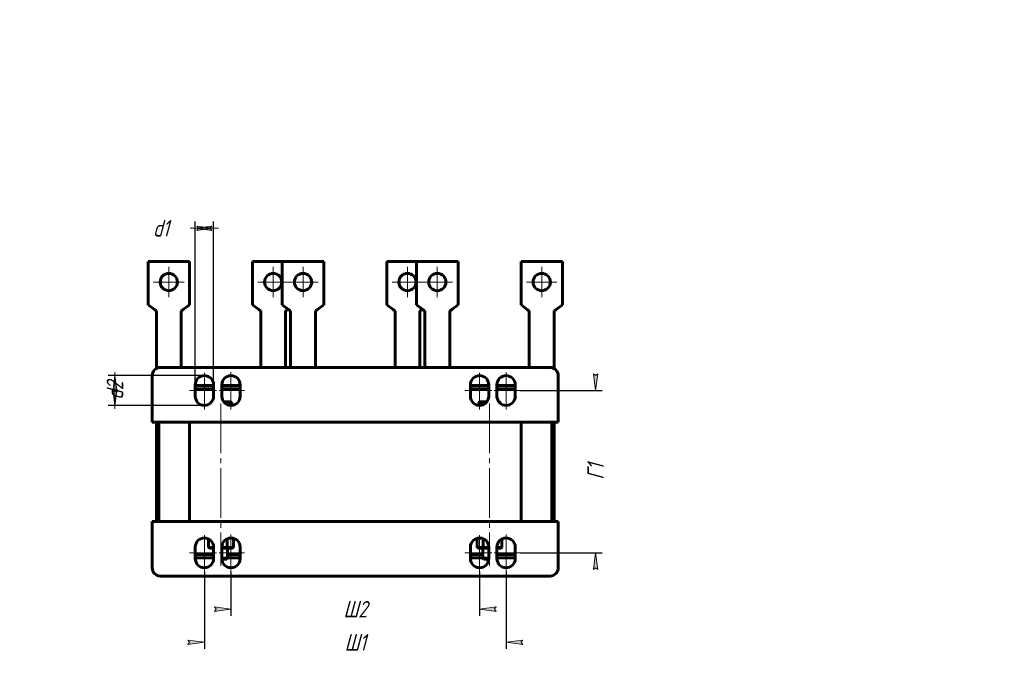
# Model space of a CAD drawing. Header units: millimetres. Extents: x 0 to 297, y 0 to 420.
# Tile 2 of 2: x 0 to 297, y 224 to 420. Entities that reach past the tile are written whole.
import ezdxf

# ---------------------------------------------------------------- set-up
doc = ezdxf.new("R2010")
doc.units = ezdxf.units.MM
for name, pattern in [('K5LT_AXLED', [19.5, 15, -1.5, 1.5, -1.5]), ('K5LT_BASIC', [0]), ('K5LT_THIN', [0])]:
    doc.linetypes.add(name, pattern=pattern)
doc.layers.add('Системный слой', color=7, linetype='Continuous')
doc.styles.add('KDIMTEXTSTYLE', font='GOST_AU.SHX', dxfattribs={"width": 0.96, "oblique": 15, "height": 5})
doc.dimstyles.new('KDIMSTYLE (0.50)', dxfattribs={"dimtxt": 5, "dimasz": 1, "dimexe": 2, "dimexo": 0, "dimgap": 1, "dimtad": 1, "dimlfac": 2, "dimtxsty": 'KDIMTEXTSTYLE', "dimsah": 1, "dimcen": 0, "dimdle": 1, "dimadec": 0, "dimazin": 0, "dimtfac": 0.667, "dimtmove": 0, "dimatfit": 3, "dimfxl": 1, "dimtvp": 1, "dimtolj": 1, "dimtzin": 0, "dimarcsym": 0})

# ---------------------------------------------------------------- blocks, each defined once
blk = doc.blocks.new('U17')
at = {"layer": 'Системный слой', "color": 150, "linetype": 'K5LT_BASIC', "lineweight": 60, "true_color": 0x0080ff}
for p, q in [((139.7213379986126, 258.5431073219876), (135.971337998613, 258.5431073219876)), ((149.471337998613, 258.5431073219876), (143.971337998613, 258.5431073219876))]:
    blk.add_line(p, q, dxfattribs=at)
blk = doc.blocks.new('U18')
at = {"layer": 'Системный слой', "color": 150, "linetype": 'K5LT_BASIC', "lineweight": 60, "true_color": 0x0080ff}
for p, q in [((135.971337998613, 308.5431073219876), (141.471337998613, 308.5431073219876)), ((143.971337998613, 308.5431073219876), (149.471337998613, 308.5431073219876))]:
    blk.add_line(p, q, dxfattribs=at)
blk = doc.blocks.new('U19')
at = {"layer": 'Системный слой', "color": 150, "linetype": 'K5LT_BASIC', "lineweight": 60, "true_color": 0x0080ff}
for p, q in [((41.22133799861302, 314.7081708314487), (41.22133799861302, 329.6431073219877)), ((41.22133799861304, 268.5431073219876), (41.22133799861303, 298.5431073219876))]:
    blk.add_line(p, q, dxfattribs=at)
blk = doc.blocks.new('U20')
at = {"layer": 'Системный слой', "color": 150, "linetype": 'K5LT_BASIC', "lineweight": 60, "true_color": 0x0080ff}
for p, q in [((58.47133799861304, 257.5431073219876), (52.97133799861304, 257.5431073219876)), ((66.47133799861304, 257.5431073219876), (62.72133799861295, 257.5431073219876))]:
    blk.add_line(p, q, dxfattribs=at)
blk = doc.blocks.new('U21')
at = {"layer": 'Системный слой', "color": 150, "linetype": 'K5LT_BASIC', "lineweight": 60, "true_color": 0x0080ff}
for p, q in [((52.97133799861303, 309.5431073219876), (58.47133799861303, 309.5431073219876)), ((60.97133799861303, 309.5431073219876), (66.47133799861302, 309.5431073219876))]:
    blk.add_line(p, q, dxfattribs=at)
blk = doc.blocks.new('U22')
at = {"layer": 'Системный слой', "color": 150, "linetype": 'K5LT_BASIC', "lineweight": 60, "true_color": 0x0080ff}
for p, q in [((139.7213379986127, 257.5431073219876), (135.9713379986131, 257.5431073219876)), ((149.471337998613, 257.5431073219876), (143.971337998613, 257.5431073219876))]:
    blk.add_line(p, q, dxfattribs=at)
blk = doc.blocks.new('U23')
at = {"layer": 'Системный слой', "color": 150, "linetype": 'K5LT_BASIC', "lineweight": 60, "true_color": 0x0080ff}
for p, q in [((135.971337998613, 309.5431073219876), (141.471337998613, 309.5431073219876)), ((143.971337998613, 309.5431073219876), (149.471337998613, 309.5431073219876))]:
    blk.add_line(p, q, dxfattribs=at)
blk = doc.blocks.new('U24')
at = {"layer": 'Системный слой', "color": 150, "linetype": 'K5LT_BASIC', "lineweight": 60, "true_color": 0x0080ff}
for p, q in [((58.47133799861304, 258.5431073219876), (52.97133799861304, 258.5431073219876)), ((66.47133799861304, 258.5431073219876), (62.72133799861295, 258.5431073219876))]:
    blk.add_line(p, q, dxfattribs=at)
blk = doc.blocks.new('U25')
at = {"layer": 'Системный слой', "color": 150, "linetype": 'K5LT_BASIC', "lineweight": 60, "true_color": 0x0080ff}
for p, q in [((52.97133799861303, 308.5431073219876), (58.47133799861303, 308.5431073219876)), ((60.97133799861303, 308.5431073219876), (66.47133799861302, 308.5431073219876))]:
    blk.add_line(p, q, dxfattribs=at)
blk = doc.blocks.new('U26')
at = {"layer": 'Системный слой', "color": 30, "linetype": 'K5LT_AXLED', "lineweight": 18, "true_color": 0xff8000}
for q in [(44.97133799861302, 345.3931073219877), (40.37133799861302, 340.7931073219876), (49.57133799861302, 340.7931073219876), (44.97133799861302, 336.1931073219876)]:
    blk.add_line((44.97133799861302, 340.7931073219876), q, dxfattribs=at)
blk = doc.blocks.new('U27')
at = {"layer": 'Системный слой', "color": 30, "linetype": 'K5LT_AXLED', "lineweight": 18, "true_color": 0xff8000}
for q in [(76.47133799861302, 345.3931073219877), (71.87133799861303, 340.7931073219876), (81.07133799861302, 340.7931073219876), (76.47133799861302, 336.1931073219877)]:
    blk.add_line((76.47133799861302, 340.7931073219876), q, dxfattribs=at)
blk = doc.blocks.new('U28')
at = {"layer": 'Системный слой', "color": 30, "linetype": 'K5LT_AXLED', "lineweight": 18, "true_color": 0xff8000}
for q in [(85.47133799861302, 345.3931073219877), (80.87133799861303, 340.7931073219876), (90.07133799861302, 340.7931073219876), (85.47133799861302, 336.1931073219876)]:
    blk.add_line((85.47133799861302, 340.7931073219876), q, dxfattribs=at)
blk = doc.blocks.new('U29')
at = {"layer": 'Системный слой', "color": 30, "linetype": 'K5LT_AXLED', "lineweight": 18, "true_color": 0xff8000}
for q in [(116.971337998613, 345.3931073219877), (112.371337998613, 340.7931073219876), (121.571337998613, 340.7931073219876), (116.971337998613, 336.1931073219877)]:
    blk.add_line((116.971337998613, 340.7931073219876), q, dxfattribs=at)
blk = doc.blocks.new('U30')
at = {"layer": 'Системный слой', "color": 30, "linetype": 'K5LT_AXLED', "lineweight": 18, "true_color": 0xff8000}
for q in [(125.971337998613, 345.3931073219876), (121.371337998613, 340.7931073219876), (130.571337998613, 340.7931073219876), (125.971337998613, 336.1931073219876)]:
    blk.add_line((125.971337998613, 340.7931073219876), q, dxfattribs=at)
blk = doc.blocks.new('U31')
at = {"layer": 'Системный слой', "color": 30, "linetype": 'K5LT_AXLED', "lineweight": 18, "true_color": 0xff8000}
for q in [(157.471337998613, 345.3931073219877), (152.871337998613, 340.7931073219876), (162.071337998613, 340.7931073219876), (157.471337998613, 336.1931073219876)]:
    blk.add_line((157.471337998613, 340.7931073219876), q, dxfattribs=at)
blk = doc.blocks.new('KDIMARROW_01')
at = {"layer": 'Системный слой'}
blk.add_hatch(color=0, dxfattribs=at).paths.add_polyline_path([(-5, -0.6582624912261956), (0, 0), (-5, 0.658262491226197), (-4.5, 5.51091059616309e-16)])
at = {"layer": 'Системный слой', "color": 0, "linetype": 'K5LT_THIN', "lineweight": 18}
for p, q in [((-4.5, 5.51091059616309e-16), (-5, 0.658262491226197)), ((-5, 0.658262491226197), (0, 0)), ((0, 0), (-5, -0.6582624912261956)), ((-5, -0.6582624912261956), (-4.5, 5.51091059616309e-16)), ((0, 0), (-1, 0))]:
    blk.add_line(p, q, dxfattribs=at)
blk = doc.blocks.new('KDIMARROW_02')
at = {"layer": 'Системный слой'}
blk.add_hatch(color=0, dxfattribs=at).paths.add_polyline_path([(4.5, -5.51091059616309e-16), (5, 0.6582624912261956), (0, 0), (5, -0.658262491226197)])
at = {"layer": 'Системный слой', "color": 0, "linetype": 'K5LT_THIN', "lineweight": 18}
for p, q in [((0, 0), (-1, 0)), ((5, 0.6582624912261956), (0, 0)), ((0, 0), (5, -0.658262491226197)), ((0, 0), (7, -8.572527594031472e-16)), ((4.5, -5.51091059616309e-16), (5, 0.6582624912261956)), ((5, -0.658262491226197), (4.5, -5.51091059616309e-16))]:
    blk.add_line(p, q, dxfattribs=at)

msp = doc.modelspace()

# ---------------------------------------------------------------- linework, layer by layer
at = {"layer": 'Системный слой', "color": 150, "linetype": 'K5LT_BASIC', "lineweight": 60, "true_color": 0x0080ff}
for p, q in [((38.72133799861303, 333.9431073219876), (38.72133799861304, 347.0431073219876)), ((38.72133799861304, 347.0431073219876), (51.22133799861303, 347.0431073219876)), ((51.22133799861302, 333.9431073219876), (51.22133799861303, 347.0431073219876)), ((70.22133799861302, 333.9431073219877), (70.22133799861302, 347.0431073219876)), ((70.22133799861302, 347.0431073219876), (79.22133799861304, 347.0431073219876)), ((79.22133799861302, 333.9431073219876), (79.22133799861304, 347.0431073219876)), ((79.22133799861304, 347.0431073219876), (91.72133799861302, 347.0431073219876)), ((91.72133799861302, 333.9431073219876), (91.72133799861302, 347.0431073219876)), ((110.721337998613, 333.9431073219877), (110.721337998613, 347.0431073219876)), ((110.721337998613, 347.0431073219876), (119.721337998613, 347.0431073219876)), ((119.721337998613, 333.9431073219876), (119.721337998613, 347.0431073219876)), ((119.721337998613, 347.0431073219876), (132.221337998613, 347.0431073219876)), ((132.221337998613, 333.9431073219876), (132.221337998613, 347.0431073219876)), ((151.221337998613, 333.9431073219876), (151.221337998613, 347.0431073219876)), ((151.221337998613, 347.0431073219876), (163.721337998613, 347.0431073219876)), ((163.721337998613, 333.9431073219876), (163.721337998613, 347.0431073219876)), ((40.62058619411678, 332.4996786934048), (38.72133799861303, 333.9431073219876)), ((51.22133799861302, 333.9431073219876), (49.32208980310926, 332.4996786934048)), ((72.12058619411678, 332.4996786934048), (70.22133799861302, 333.9431073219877)), ((81.12058619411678, 332.4996786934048), (79.22133799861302, 333.9431073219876)), ((91.72133799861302, 333.9431073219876), (89.82208980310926, 332.4996786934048)), ((112.6205861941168, 332.4996786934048), (110.721337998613, 333.9431073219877)), ((121.6205861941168, 332.4996786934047), (119.721337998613, 333.9431073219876)), ((132.221337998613, 333.9431073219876), (130.3220898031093, 332.4996786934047)), ((153.1205861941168, 332.4996786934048), (151.221337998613, 333.9431073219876)), ((163.721337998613, 333.9431073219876), (161.8220898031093, 332.4996786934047)), ((40.62058619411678, 332.4996786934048), (41.22133799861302, 332.0431073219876)), ((41.22133799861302, 330.1356196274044), (41.22133799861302, 332.0431073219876)), ((41.22133799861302, 329.6431073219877), (41.22133799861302, 330.1356196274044)), ((49.32208980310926, 332.4996786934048), (48.72133799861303, 332.0431073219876)), ((48.72133799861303, 332.0431073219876), (48.72133799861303, 330.1356196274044)), ((48.72133799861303, 330.1356196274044), (48.72133799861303, 329.6431073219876)), ((72.12058619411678, 332.4996786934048), (72.72133799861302, 332.0431073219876)), ((72.72133799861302, 330.1356196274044), (72.72133799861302, 332.0431073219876)), ((72.72133799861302, 329.6431073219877), (72.72133799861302, 330.1356196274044)), ((80.82208980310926, 332.4996786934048), (80.22133799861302, 332.0431073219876)), ((80.22133799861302, 332.0431073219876), (80.22133799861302, 330.1356196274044)), ((80.22133799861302, 330.1356196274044), (80.22133799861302, 329.6431073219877)), ((80.97133799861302, 332.6131073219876), (80.82208980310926, 332.4996786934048)), ((81.12058619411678, 332.4996786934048), (81.72133799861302, 332.0431073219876)), ((81.72133799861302, 330.1356196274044), (81.72133799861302, 332.0431073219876)), ((81.72133799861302, 329.6431073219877), (81.72133799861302, 330.1356196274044)), ((89.82208980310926, 332.4996786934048), (89.22133799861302, 332.0431073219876)), ((89.22133799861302, 332.0431073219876), (89.22133799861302, 330.1356196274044)), ((89.22133799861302, 330.1356196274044), (89.22133799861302, 329.6431073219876)), ((112.6205861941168, 332.4996786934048), (113.221337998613, 332.0431073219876)), ((113.221337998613, 330.1356196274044), (113.221337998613, 332.0431073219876)), ((113.221337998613, 329.6431073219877), (113.221337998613, 330.1356196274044)), ((121.3220898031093, 332.4996786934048), (120.721337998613, 332.0431073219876)), ((120.721337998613, 332.0431073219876), (120.721337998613, 330.1356196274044)), ((120.721337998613, 330.1356196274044), (120.721337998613, 329.6431073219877)), ((121.471337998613, 332.6131073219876), (121.3220898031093, 332.4996786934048)), ((121.6205861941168, 332.4996786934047), (122.221337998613, 332.0431073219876)), ((122.221337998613, 330.1356196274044), (122.221337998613, 332.0431073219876)), ((122.221337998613, 329.6431073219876), (122.221337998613, 330.1356196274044)), ((130.3220898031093, 332.4996786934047), (129.721337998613, 332.0431073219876)), ((129.721337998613, 332.0431073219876), (129.721337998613, 330.1356196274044)), ((129.721337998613, 330.1356196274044), (129.721337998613, 329.6431073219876)), ((153.1205861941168, 332.4996786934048), (153.721337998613, 332.0431073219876)), ((153.721337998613, 330.1356196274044), (153.721337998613, 332.0431073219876)), ((153.721337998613, 329.6431073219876), (153.721337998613, 330.1356196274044)), ((161.8220898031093, 332.4996786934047), (161.221337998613, 332.0431073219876)), ((161.221337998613, 332.0431073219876), (161.221337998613, 330.1356196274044)), ((161.221337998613, 330.1356196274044), (161.221337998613, 329.6431073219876)), ((48.72133799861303, 315.0431073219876), (48.72133799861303, 329.6431073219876)), ((72.72133799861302, 315.0431073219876), (72.72133799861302, 329.6431073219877)), ((80.22133799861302, 315.0431073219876), (80.22133799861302, 329.6431073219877)), ((81.72133799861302, 315.0431073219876), (81.72133799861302, 329.6431073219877)), ((89.22133799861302, 315.0431073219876), (89.22133799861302, 329.6431073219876)), ((113.221337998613, 315.0431073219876), (113.221337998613, 329.6431073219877)), ((120.721337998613, 315.0431073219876), (120.721337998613, 329.6431073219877)), ((122.221337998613, 315.0431073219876), (122.221337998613, 329.6431073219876)), ((129.721337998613, 315.0431073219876), (129.721337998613, 329.6431073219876)), ((153.721337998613, 315.0431073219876), (153.721337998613, 329.6431073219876)), ((161.221337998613, 314.7081708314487), (161.221337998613, 329.6431073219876)), ((42.47133799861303, 315.0431073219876), (159.971337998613, 315.0431073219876)), ((39.97133799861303, 298.5431073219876), (39.97133799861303, 312.5431073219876)), ((162.471337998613, 312.5431073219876), (162.471337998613, 298.5431073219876)), ((52.97133799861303, 306.2931073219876), (52.97133799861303, 309.7931073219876)), ((58.47133799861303, 309.7931073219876), (58.47133799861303, 306.2931073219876)), ((60.97133799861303, 306.2931073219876), (60.97133799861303, 309.7931073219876)), ((66.47133799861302, 309.7931073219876), (66.47133799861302, 306.2931073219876)), ((135.971337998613, 306.2931073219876), (135.971337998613, 309.7931073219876)), ((141.471337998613, 309.7931073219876), (141.471337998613, 306.2931073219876)), ((143.971337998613, 306.2931073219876), (143.971337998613, 309.7931073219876)), ((149.471337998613, 309.7931073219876), (149.471337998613, 306.2931073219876)), ((57.47133799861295, 304.3931073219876), (57.72133799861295, 304.6431073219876)), ((57.47133799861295, 304.1717869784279), (57.47133799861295, 304.3931073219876)), ((57.47133799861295, 304.3931073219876), (57.70942753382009, 304.3931073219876)), ((57.72133799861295, 304.6431073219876), (57.92133799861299, 304.6431073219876)), ((61.52133799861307, 304.6431073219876), (63.72133799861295, 304.6431073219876)), ((61.73324846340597, 304.3931073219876), (63.97133799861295, 304.3931073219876)), ((63.97133799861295, 304.3931073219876), (63.72133799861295, 304.6431073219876)), ((63.97133799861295, 303.5544945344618), (63.97133799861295, 304.3931073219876)), ((138.4713379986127, 304.3931073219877), (138.7213379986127, 304.6431073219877)), ((138.4713379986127, 303.5544945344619), (138.4713379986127, 304.3931073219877)), ((138.4713379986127, 304.3931073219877), (140.7094275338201, 304.3931073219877)), ((138.7213379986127, 304.6431073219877), (140.921337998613, 304.6431073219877)), ((144.521337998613, 304.6431073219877), (144.7213379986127, 304.6431073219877)), ((144.9713379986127, 304.3931073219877), (144.7213379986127, 304.6431073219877)), ((144.7332484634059, 304.3931073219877), (144.9713379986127, 304.3931073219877)), ((144.9713379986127, 304.1717869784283), (144.9713379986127, 304.3931073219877)), ((162.471337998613, 298.5431073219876), (39.97133799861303, 298.5431073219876)), ((41.97133799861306, 268.5431073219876), (41.97133799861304, 298.5431073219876)), ((51.22133799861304, 268.5431073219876), (51.22133799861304, 298.5431073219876)), ((151.221337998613, 298.5431073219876), (151.221337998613, 268.5431073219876)), ((160.4713379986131, 298.5431073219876), (160.471337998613, 268.5431073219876)), ((161.221337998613, 298.5431073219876), (161.221337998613, 268.5431073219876)), ((39.97133799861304, 268.5431073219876), (162.471337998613, 268.5431073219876)), ((39.97133799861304, 254.5431073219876), (39.97133799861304, 268.5431073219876)), ((162.471337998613, 268.5431073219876), (162.471337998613, 254.5431073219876)), ((56.96856124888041, 260.6931073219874), (56.96856124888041, 263.2440120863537)), ((62.59772637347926, 260.6931073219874), (62.59772637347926, 263.3030867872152)), ((62.98649107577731, 263.4431073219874), (64.45618492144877, 263.4431073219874)), ((64.47411474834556, 260.6931073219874), (64.47411474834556, 263.4380699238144)), ((137.9685612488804, 260.6931073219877), (137.9685612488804, 263.4380699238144)), ((137.9864910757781, 263.4431073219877), (139.456184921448, 263.4431073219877)), ((139.8449496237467, 260.6931073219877), (139.8449496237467, 263.3030867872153)), ((145.4741147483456, 260.6931073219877), (145.4741147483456, 263.2440120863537)), ((52.97133799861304, 257.2931073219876), (52.97133799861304, 260.7931073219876)), ((56.96856124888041, 260.6931073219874), (58.47133799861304, 260.6931073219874)), ((56.96856124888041, 260.6931073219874), (57.25723638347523, 260.4431073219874)), ((57.25723638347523, 260.4431073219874), (58.47133799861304, 260.4431073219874)), ((58.47133799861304, 260.7931073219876), (58.47133799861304, 257.2931073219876)), ((60.97133799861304, 257.2931073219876), (60.97133799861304, 260.7931073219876)), ((60.97133799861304, 260.6931073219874), (62.59772637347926, 260.6931073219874)), ((60.97133799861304, 260.4431073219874), (62.45338880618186, 260.4431073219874)), ((62.59772637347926, 260.6931073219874), (62.45338880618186, 260.4431073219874)), ((62.45338880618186, 260.4431073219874), (64.18543961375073, 260.4431073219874)), ((62.59772637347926, 260.6931073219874), (64.47411474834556, 260.6931073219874)), ((62.72133799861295, 257.3931073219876), (62.72133799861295, 260.4431073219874)), ((64.47411474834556, 260.6931073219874), (64.18543961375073, 260.4431073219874)), ((66.47133799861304, 260.7931073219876), (66.47133799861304, 257.2931073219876)), ((135.971337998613, 257.2931073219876), (135.971337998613, 260.7931073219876)), ((137.9685612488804, 260.6931073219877), (139.8449496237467, 260.6931073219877)), ((137.9685612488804, 260.6931073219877), (138.2572363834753, 260.4431073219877)), ((138.2572363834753, 260.4431073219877), (139.9892871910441, 260.4431073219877)), ((139.7213379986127, 257.3931073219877), (139.7213379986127, 260.4431073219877)), ((139.8449496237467, 260.6931073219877), (139.9892871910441, 260.4431073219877)), ((139.8449496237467, 260.6931073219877), (141.471337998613, 260.6931073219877)), ((139.9892871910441, 260.4431073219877), (141.471337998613, 260.4431073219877)), ((141.471337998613, 260.7931073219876), (141.471337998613, 257.2931073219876)), ((143.971337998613, 257.2931073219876), (143.971337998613, 260.7931073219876)), ((143.971337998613, 260.6931073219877), (145.4741147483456, 260.6931073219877)), ((143.971337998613, 260.4431073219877), (145.1854396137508, 260.4431073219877)), ((145.4741147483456, 260.6931073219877), (145.1854396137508, 260.4431073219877)), ((149.471337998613, 260.7931073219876), (149.471337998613, 257.2931073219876)), ((60.97133799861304, 257.3931073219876), (62.72133799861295, 257.3931073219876)), ((60.97543195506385, 257.1431073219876), (62.47133799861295, 257.1431073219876)), ((62.72133799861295, 257.3931073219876), (62.47133799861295, 257.1431073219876)), ((139.7213379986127, 257.3931073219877), (141.471337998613, 257.3931073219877)), ((139.7213379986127, 257.3931073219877), (139.9713379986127, 257.1431073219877)), ((139.9713379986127, 257.1431073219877), (141.4672440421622, 257.1431073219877)), ((159.971337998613, 252.0431073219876), (42.47133799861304, 252.0431073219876))]:
    msp.add_line(p, q, dxfattribs=at)
at = {"layer": 'Системный слой', "color": 30, "linetype": 'K5LT_AXLED', "lineweight": 18, "true_color": 0xff8000}
for p, q in [((55.72133799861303, 313.4349300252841), (55.72133799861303, 302.3298300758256)), ((63.72133799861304, 313.5706891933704), (63.72133799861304, 302.3298300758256)), ((138.721337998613, 313.4349300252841), (138.721337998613, 302.3298300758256)), ((146.721337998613, 313.5706891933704), (146.721337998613, 302.3298300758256)), ((51.26567826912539, 308.0431073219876), (59.38407652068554, 308.0431073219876)), ((60.14432786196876, 308.0431073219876), (67.85544860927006, 308.0431073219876)), ((134.2656782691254, 308.0431073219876), (142.3840765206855, 308.0431073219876)), ((143.1443278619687, 308.0431073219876), (150.85544860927, 308.0431073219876)), ((60.72133799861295, 304.1431073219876), (60.72133799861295, 255.1431073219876)), ((141.7213379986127, 304.1431073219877), (141.7213379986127, 255.1431073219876)), ((55.72133799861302, 264.4349300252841), (55.72133799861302, 253.3298300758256)), ((63.72133799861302, 264.5706891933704), (63.72133799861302, 253.3298300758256)), ((138.721337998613, 264.4349300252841), (138.721337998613, 253.3298300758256)), ((146.721337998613, 264.5706891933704), (146.721337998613, 253.3298300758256)), ((51.26567826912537, 259.0431073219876), (59.38407652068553, 259.0431073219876)), ((60.14432786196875, 259.0431073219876), (67.85544860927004, 259.0431073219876)), ((134.2656782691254, 259.0431073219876), (142.3840765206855, 259.0431073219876)), ((143.1443278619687, 259.0431073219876), (150.85544860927, 259.0431073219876))]:
    msp.add_line(p, q, dxfattribs=at)
at = {"layer": 'Системный слой', "color": 150, "linetype": 'K5LT_BASIC', "lineweight": 60, "true_color": 0x0080ff}
for centre in [(44.97133799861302, 340.7931073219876), (76.47133799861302, 340.7931073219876), (85.47133799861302, 340.7931073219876), (116.971337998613, 340.7931073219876), (125.971337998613, 340.7931073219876), (157.471337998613, 340.7931073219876)]:
    msp.add_circle(centre, 2.6, dxfattribs=at)
for centre, radius, start, end in [((42.47133799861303, 312.5431073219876), 2.5, 90, 180), ((159.971337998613, 312.5431073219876), 2.5, 0, 90), ((55.72133799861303, 309.7931073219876), 2.75, 0, 180), ((63.72133799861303, 309.7931073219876), 2.75, 0, 180), ((138.721337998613, 309.7931073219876), 2.75, 0, 180), ((146.721337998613, 309.7931073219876), 2.75, 0, 180), ((55.72133799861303, 306.2931073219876), 2.75, 180, 0), ((63.72133799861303, 306.2931073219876), 2.75, 180, 0), ((138.721337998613, 306.2931073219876), 2.75, 180, 0), ((146.721337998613, 306.2931073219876), 2.75, 180, 0), ((55.72133799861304, 260.7931073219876), 2.75, 0, 180), ((63.72133799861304, 260.7931073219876), 2.75, 0, 180), ((138.721337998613, 260.7931073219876), 2.75, 0, 180), ((146.721337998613, 260.7931073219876), 2.75, 0, 180), ((55.72133799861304, 257.2931073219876), 2.75, 180, 0), ((63.72133799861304, 257.2931073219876), 2.75, 180, 0), ((138.721337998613, 257.2931073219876), 2.75, 180, 0), ((146.721337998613, 257.2931073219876), 2.75, 180, 0), ((42.47133799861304, 254.5431073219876), 2.5, 180, 270), ((159.971337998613, 254.5431073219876), 2.5, 270, 0)]:
    msp.add_arc(centre, radius, start, end, dxfattribs=at)

# ---------------------------------------------------------------- block references
at = {"layer": 'Системный слой'}
for name in ['U26', 'U27', 'U28', 'U29', 'U30', 'U31', 'U19', 'U21', 'U23', 'U25', 'U18', 'U24', 'U17', 'U20', 'U22']:
    msp.add_blockref(name, (0, 0), dxfattribs=at)

# ---------------------------------------------------------------- dimensions: what is measured, and where the dimension line sits
at = {"layer": 'Системный слой', "color": 7}
for base, p1, p2, location, text, override in [((52.97133799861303, 357.0431073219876), (58.47133799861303, 308.0431073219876), (52.97133799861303, 309.7931073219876), (42.61394234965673, 357.0431073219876), '\\H5.0;\\W0.965;\\Q15;\\H5.0;\\W0.965;\\Q15;\\Q15;d1', {"dimexo": 0, "dimblk1": 'KDIMARROW_02', "dimblk2": 'KDIMARROW_02', "dimse1": 0, "dimse2": 0, "dimclrt": 7, "dimtolj": 1}), ((55.72133799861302, 232.0431073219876), (146.721337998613, 253.3298300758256), (55.72133799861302, 253.3298300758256), (101.221337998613, 232.0431073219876), '\\H5.0;\\W0.965;\\Q15;\\H5.0;\\W0.965;\\Q15;\\Q15;Ш1', {"dimexo": 0, "dimblk1": 'KDIMARROW_01', "dimblk2": 'KDIMARROW_01', "dimse1": 0, "dimse2": 0, "dimclrt": 7, "dimtolj": 1}), ((63.72133799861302, 242.0431073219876), (138.721337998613, 253.3298300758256), (63.72133799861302, 253.3298300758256), (101.221337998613, 242.0431073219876), '\\H5.0;\\W0.965;\\Q15;\\H5.0;\\W0.965;\\Q15;\\Q15;Ш2', {"dimexo": 0, "dimblk1": 'KDIMARROW_01', "dimblk2": 'KDIMARROW_01', "dimse1": 0, "dimse2": 0, "dimclrt": 7, "dimtolj": 1})]:
    msp.add_linear_dim(base=base, p1=p1, p2=p2, location=location, text=text, dimstyle='KDIMSTYLE (0.50)', override=override, dxfattribs=at).render()
for base, p1, p2, location, text, override in [((28.72133799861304, 303.5431073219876), (55.72133799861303, 312.5431073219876), (55.72133799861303, 303.5431073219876), (28.72133799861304, 308.0431073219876), '\\H5.0;\\W0.965;\\Q15;\\H5.0;\\W0.965;\\Q15;\\Q15;d2', {"dimexo": 0, "dimblk1": 'KDIMARROW_02', "dimblk2": 'KDIMARROW_02', "dimse1": 0, "dimse2": 0, "dimclrt": 7, "dimtolj": 1}), ((173.721337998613, 259.0431073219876), (150.85544860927, 308.0431073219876), (150.85544860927, 259.0431073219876), (173.721337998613, 283.5431073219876), '\\H5.0;\\W0.965;\\Q15;\\H5.0;\\W0.965;\\Q15;\\Q15;Г1', {"dimexo": 0, "dimblk1": 'KDIMARROW_01', "dimblk2": 'KDIMARROW_01', "dimse1": 0, "dimse2": 0, "dimclrt": 7, "dimtolj": 1})]:
    msp.add_linear_dim(base=base, p1=p1, p2=p2, angle=90, location=location, text=text, dimstyle='KDIMSTYLE (0.50)', override=override, dxfattribs=at).render()

doc.saveas('drawing.dxf')
